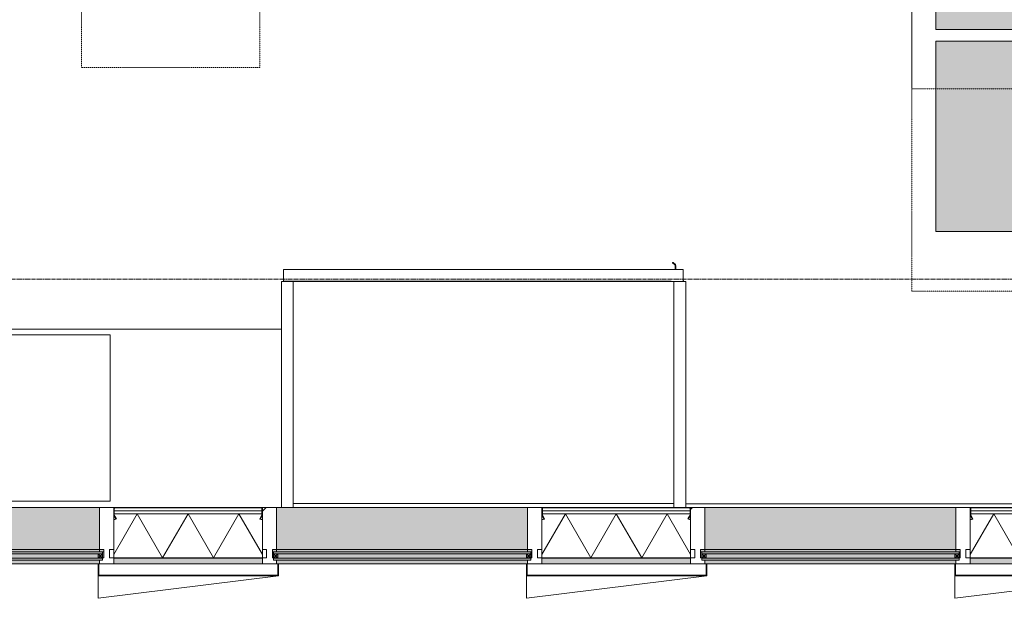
# Model space of a CAD drawing. Header units: millimetres. Extents: x -281 to 121694, y -16481 to 65128.
# Tile 24 of 256: x 19750 to 23888, y 8658 to 11091. Entities that reach past the tile are written whole.
import ezdxf

# ---------------------------------------------------------------- set-up
doc = ezdxf.new("R2010")
doc.units = ezdxf.units.MM
doc.linetypes.add('Grid Line', pattern=[12, 6, -2, 2, -2])
doc.linetypes.add('NLRS_Dash-0_6mm_Space-0_6mm_cpz', pattern=[1.2, 0.6, -0.6])
for name, color, linetype, lineweight in [('A--L$01A__Algemeen', 7, 'Continuous', 5), ('A--L$07A__Stramien', 1, 'Continuous', 5), ('A--L21__Buitenwanden', 3, 'Continuous', 5), ('A--L3__Afbouw', 2, 'Continuous', 5), ('A--L82__LosseGebruikersInvent', 1, 'Continuous', 5), ('A--L8__LosseInventaris', 1, 'Continuous', 5), ('Specialty Equipment', 1, 'Continuous', 5)]:
    doc.layers.add(name, color=color, linetype=linetype, lineweight=lineweight)

# ---------------------------------------------------------------- blocks, each defined once
blk = doc.blocks.new('NLRS_21_CWP_glass panel _T_D__gen_cpz - NLRS_21_10_CWP_vliesgevel isolatie 30min_gen_cpz-V206-L_80_ 16')
at = {"layer": 'A--L$01A__Algemeen'}
h = blk.add_hatch(dxfattribs=at)
h.set_pattern_fill('FP_219', color=256, style=0, pattern_type=2)
h.set_pattern_definition([(45, (-20457.5, -9040), (-449.013, 449.013), []), (45, (-20298.75, -9040), (0, 898.026), []), (45, (-20616.25, -9040), (0, 898.026), [])])
h.paths.add_polyline_path([(-303.1, -48.8), (-301.3, -47.8), (-310.1, -32.7), (-311.8, -33.7), (-310.1, -36.7)])
h.paths.add_polyline_path([(303.1, -48.8), (311.8, -33.7), (310.1, -32.7), (301.3, -47.8)])
h.paths.add_polyline_path([(-312.5, -31.2), (-310.5, -31.2), (-310.5, -5), (-312.5, -5)])
h.paths.add_polyline_path([(310.5, -31.2), (312.5, -31.2), (312.5, -5), (310.5, -5)])
h.paths.add_polyline_path([(94.7, -2), (307.5, -2), (307.5, 0), (-307.5, 0), (-307.5, -2), (-278.6, -2)])
for p, q in [((312.5, 0), (-312.5, 0)), ((307.5, 0), (-307.5, 0)), ((312.5, -212), (312.5, 0)), ((-312.5, 0), (-312.5, -212)), ((-312.5, -5), (-312.5, -31.2)), ((-312.5, -27), (312.5, -27)), ((-312.5, -212), (-312.5, -27)), ((-213.6, -27), (-312.5, -198.3)), ((312.5, -27), (-312.5, -27)), ((-312.5, -27), (-312.5, -212)), ((-312.5, -32.5), (-312.5, -51.3)), ((-303.1, -48.8), (-312.5, -32.5)), ((-311.8, -33.7), (-303.1, -48.8)), ((-310.5, -31.2), (-310.5, -5)), ((-310.5, -5), (-310.5, -14.5)), ((310.5, -14.5), (-310.5, -14.5)), ((-310.5, -14.5), (-310.5, -27)), ((-310.5, -14.5), (310.5, -14.5)), ((-310.5, -27), (310.5, -27)), ((-301.3, -47.8), (-310.1, -32.7)), ((-307.5, -2), (307.5, -2)), ((307.5, -2), (-307.5, -2)), ((-213.6, -27), (-106.8, -212)), ((0, -27), (-106.8, -212)), ((0, -27), (106.8, -212)), ((213.6, -27), (106.8, -212)), ((213.6, -27), (312.5, -198.3)), ((310.1, -32.7), (301.3, -47.8)), ((312.5, -32.5), (303.1, -48.8)), ((303.1, -48.8), (311.8, -33.7)), ((310.5, -5), (310.5, -31.2)), ((310.5, -14.5), (310.5, -5)), ((310.5, -27), (310.5, -14.5)), ((312.5, -31.2), (312.5, -5)), ((312.5, -27), (312.5, -212)), ((312.5, -212), (312.5, -27)), ((312.5, -51.3), (312.5, -32.5)), ((-303.1, -48.8), (-301.3, -47.8)), ((301.3, -47.8), (303.1, -48.8)), ((312.5, -212), (-312.5, -212)), ((-312.5, -212), (312.5, -212)), ((-312.5, -212), (312.5, -212))]:
    blk.add_line(p, q, dxfattribs=at)
for centre, radius, start, end in [((307.5, -5), 5, 360, 90), ((-307.5, -5), 5, 90, 180), ((-307.5, -31.2), 5, 180, 210), ((-307.5, -5), 3, 90, 180), ((-307.5, -5), 3, 90, 180), ((-307.5, -31.2), 3, 180, 210), ((307.5, -5), 3, 360, 90), ((307.5, -5), 3, 0, 90), ((307.5, -31.2), 3, 330, 360), ((307.5, -31.2), 5, 330, 0), ((-312.5, -32.5), 18.8, 270, 300), ((312.5, -32.5), 18.8, 240, 270)]:
    blk.add_arc(centre, radius, start, end, dxfattribs=at)
blk = doc.blocks.new('NLRS_21_CWP_glass panel _T_D__gen_cpz - NLRS_21_10_CWP_vliesgevel isolatie 30min_gen_cpz-V207-L_80_ 16')
at = {"layer": 'A--L$01A__Algemeen'}
h = blk.add_hatch(dxfattribs=at)
h.set_pattern_fill('FP_220', color=256, style=0, pattern_type=2)
h.set_pattern_definition([(45, (-22257.5, -9040), (-449.013, 449.013), []), (45, (-22098.75, -9040), (0, 898.026), []), (45, (-22416.25, -9040), (0, 898.026), [])])
h.paths.add_polyline_path([(303.1, -48.8), (311.8, -33.7), (310.1, -32.7), (301.3, -47.8)])
h.paths.add_polyline_path([(-303.1, -48.8), (-301.3, -47.8), (-310.1, -32.7), (-311.8, -33.7), (-310.1, -36.7)])
h.paths.add_polyline_path([(310.5, -31.2), (312.5, -31.2), (312.5, -5), (310.5, -5)])
h.paths.add_polyline_path([(-310.5, -31.2), (-310.5, -5), (-312.5, -5), (-312.5, -31.2)])
h.paths.add_polyline_path([(161.4, -2), (307.5, -2), (307.5, 0), (-307.5, 0), (-307.5, -2), (-211.9, -2)])
h = blk.add_hatch(dxfattribs=at)
h.set_pattern_fill('FP_221', color=256, style=0, pattern_type=2)
h.set_pattern_definition([(45, (-22257.5, -9040), (-42.4264, 42.4264), []), (135, (-22257.5, -9040), (-42.4264, -42.4264), [])])
h.paths.add_polyline_path([(312.5, -51.3), (311.8, -33.7), (303.1, -48.8), (311.8, -51.3)])
for p, q in [((312.5, 0), (-312.5, 0)), ((307.5, 0), (-307.5, 0)), ((312.5, -212), (312.5, 0)), ((-312.5, 0), (-312.5, -212)), ((-312.5, -5), (-312.5, -31.2)), ((-312.5, -27), (312.5, -27)), ((-312.5, -212), (-312.5, -27)), ((-213.6, -27), (-312.5, -198.3)), ((312.5, -27), (-312.5, -27)), ((-312.5, -27), (-312.5, -212)), ((-312.5, -32.5), (-312.5, -51.3)), ((-303.1, -48.8), (-312.5, -32.5)), ((-311.8, -33.7), (-303.1, -48.8)), ((-310.5, -31.2), (-310.5, -5)), ((-310.5, -5), (-310.5, -14.5)), ((310.5, -14.5), (-310.5, -14.5)), ((-310.5, -14.5), (-310.5, -27)), ((-310.5, -14.5), (310.5, -14.5)), ((-310.5, -27), (310.5, -27)), ((-301.3, -47.8), (-310.1, -32.7)), ((-307.5, -2), (307.5, -2)), ((307.5, -2), (-307.5, -2)), ((-213.6, -27), (-106.8, -212)), ((0, -27), (-106.8, -212)), ((0, -27), (106.8, -212)), ((213.6, -27), (106.8, -212)), ((213.6, -27), (312.5, -198.3)), ((310.1, -32.7), (301.3, -47.8)), ((312.5, -32.5), (303.1, -48.8)), ((303.1, -48.8), (311.8, -33.7)), ((310.5, -5), (310.5, -31.2)), ((310.5, -14.5), (310.5, -5)), ((310.5, -27), (310.5, -14.5)), ((312.5, -31.2), (312.5, -5)), ((312.5, -27), (312.5, -212)), ((312.5, -212), (312.5, -27)), ((312.5, -51.3), (312.5, -32.5)), ((-303.1, -48.8), (-301.3, -47.8)), ((301.3, -47.8), (303.1, -48.8)), ((312.5, -212), (-312.5, -212)), ((-312.5, -212), (312.5, -212)), ((-312.5, -212), (312.5, -212))]:
    blk.add_line(p, q, dxfattribs=at)
for centre, radius, start, end in [((307.5, -5), 5, 360, 90), ((-307.5, -5), 5, 90, 180), ((-307.5, -31.2), 5, 180, 210), ((-307.5, -5), 3, 90, 180), ((-307.5, -5), 3, 90, 180), ((-307.5, -31.2), 3, 180, 210), ((307.5, -5), 3, 360, 90), ((307.5, -5), 3, 0, 90), ((307.5, -31.2), 3, 330, 360), ((307.5, -31.2), 5, 330, 0), ((-312.5, -32.5), 18.8, 270, 300), ((312.5, -32.5), 18.8, 240, 270)]:
    blk.add_arc(centre, radius, start, end, dxfattribs=at)
blk = doc.blocks.new('NLRS_21_CWP_glass panel _T_D__gen_cpz - NLRS_21_10_CWP_vliesgevel isolatie 30min_gen_cpz-V208-L_80_ 16')
at = {"layer": 'A--L$01A__Algemeen'}
h = blk.add_hatch(dxfattribs=at)
h.set_pattern_fill('FP_222', color=256, style=0, pattern_type=2)
h.set_pattern_definition([(45, (-24057.5, -9040), (-449.013, 449.013), []), (45, (-23898.75, -9040), (0, 898.026), []), (45, (-24216.25, -9040), (0, 898.026), [])])
h.paths.add_polyline_path([(303.1, -48.8), (311.8, -33.7), (310.1, -32.7), (301.3, -47.8)])
h.paths.add_polyline_path([(-303.1, -48.8), (-301.3, -47.8), (-310.1, -32.7), (-311.8, -33.7), (-310.1, -36.7)])
h.paths.add_polyline_path([(-310.5, -31.2), (-310.5, -5), (-312.5, -5), (-312.5, -31.2)])
h.paths.add_polyline_path([(310.5, -31.2), (312.5, -31.2), (312.5, -5), (310.5, -5)])
h.paths.add_polyline_path([(228.1, -2), (307.5, -2), (307.5, 0), (-307.5, 0), (-307.5, -2), (-145.2, -2)])
for p, q in [((312.5, 0), (-312.5, 0)), ((307.5, 0), (-307.5, 0)), ((312.5, -212), (312.5, 0)), ((-312.5, 0), (-312.5, -212)), ((-312.5, -5), (-312.5, -31.2)), ((-312.5, -27), (312.5, -27)), ((-312.5, -212), (-312.5, -27)), ((-213.6, -27), (-312.5, -198.3)), ((312.5, -27), (-312.5, -27)), ((-312.5, -27), (-312.5, -212)), ((-312.5, -32.5), (-312.5, -51.3)), ((-303.1, -48.8), (-312.5, -32.5)), ((-311.8, -33.7), (-303.1, -48.8)), ((-310.5, -31.2), (-310.5, -5)), ((-310.5, -5), (-310.5, -14.5)), ((310.5, -14.5), (-310.5, -14.5)), ((-310.5, -14.5), (-310.5, -27)), ((-310.5, -14.5), (310.5, -14.5)), ((-310.5, -27), (310.5, -27)), ((-301.3, -47.8), (-310.1, -32.7)), ((-307.5, -2), (307.5, -2)), ((307.5, -2), (-307.5, -2)), ((-213.6, -27), (-106.8, -212)), ((0, -27), (-106.8, -212)), ((0, -27), (106.8, -212)), ((213.6, -27), (106.8, -212)), ((213.6, -27), (312.5, -198.3)), ((310.1, -32.7), (301.3, -47.8)), ((312.5, -32.5), (303.1, -48.8)), ((303.1, -48.8), (311.8, -33.7)), ((310.5, -5), (310.5, -31.2)), ((310.5, -14.5), (310.5, -5)), ((310.5, -27), (310.5, -14.5)), ((312.5, -31.2), (312.5, -5)), ((312.5, -27), (312.5, -212)), ((312.5, -212), (312.5, -27)), ((312.5, -51.3), (312.5, -32.5)), ((-303.1, -48.8), (-301.3, -47.8)), ((301.3, -47.8), (303.1, -48.8)), ((312.5, -212), (-312.5, -212)), ((-312.5, -212), (312.5, -212)), ((-312.5, -212), (312.5, -212))]:
    blk.add_line(p, q, dxfattribs=at)
for centre, radius, start, end in [((307.5, -5), 5, 360, 90), ((-307.5, -5), 5, 90, 180), ((-307.5, -31.2), 5, 180, 210), ((-307.5, -5), 3, 90, 180), ((-307.5, -5), 3, 90, 180), ((-307.5, -31.2), 3, 180, 210), ((307.5, -5), 3, 360, 90), ((307.5, -5), 3, 0, 90), ((307.5, -31.2), 3, 330, 360), ((307.5, -31.2), 5, 330, 0), ((-312.5, -32.5), 18.8, 270, 300), ((312.5, -32.5), 18.8, 240, 270)]:
    blk.add_arc(centre, radius, start, end, dxfattribs=at)
blk = doc.blocks.new('Rectangular Mullion - 1332_210 x 60_30min zwart-V210-L_80_ 16')
at = {"layer": 'A--L3__Afbouw'}
for points in [[(24370, 8803), (24370, 8827.2), (23745, 8827.2), (23745, 8803), (23912.3, 8803)], [(24370, 8827.2), (24370, 8828), (23912.3, 8827.2)]]:
    blk.add_hatch(color=256, dxfattribs=at).paths.add_polyline_path(points)
for p, q in [((23745, 8827.2), (23745, 8828)), ((23745, 8827.2), (24370, 8827.2)), ((24370, 8828), (24370, 8827.2)), ((23745, 8803), (24370, 8803))]:
    blk.add_line(p, q, dxfattribs=at)
blk = doc.blocks.new('Rectangular Mullion - 1332_210 x 60_30min zwart-47491177-L_80_ 16')
at = {"layer": 'A--L3__Afbouw'}
blk.add_hatch(color=256, dxfattribs=at).paths.add_polyline_path([(26170, 8803), (26170, 8827.2), (25545, 8827.2), (25545, 8803), (26152.3, 8803)])
for p, q in [((25545, 8827.2), (25545, 8828)), ((25545, 8827.2), (26170, 8827.2)), ((26170, 8828), (26170, 8827.2)), ((25545, 8803), (26170, 8803))]:
    blk.add_line(p, q, dxfattribs=at)
blk = doc.blocks.new('Rectangular Mullion - 1332_210 x 60_30min zwart-V211-L_80_ 16')
at = {"layer": 'A--L3__Afbouw'}
for points in [[(20770, 8803), (20770, 8827.2), (20145, 8827.2), (20145, 8803), (20178.9, 8803)], [(20770, 8827.2), (20770, 8828), (20178.9, 8827.2)]]:
    blk.add_hatch(color=256, dxfattribs=at).paths.add_polyline_path(points)
for p, q in [((20145, 8827.2), (20145, 8828)), ((20145, 8827.2), (20770, 8827.2)), ((20770, 8828), (20770, 8827.2)), ((20145, 8803), (20770, 8803))]:
    blk.add_line(p, q, dxfattribs=at)
blk = doc.blocks.new('Rectangular Mullion - 1332_210 x 60_30min zwart-V215-L_80_ 16')
at = {"layer": 'A--L3__Afbouw'}
for p, q in [((-30, 221), (-30, 237)), ((-30, 237), (30, 237)), ((-29.2, 212.8), (-30, 212.8)), ((-29.2, 212), (-29.2, 212.8)), ((-12, 212), (-29.2, 212)), ((-12, 177), (-12, 212)), ((29.2, 212), (12, 212)), ((12, 212), (12, 177)), ((30, 212.8), (29.2, 212.8)), ((29.2, 212.8), (29.2, 212)), ((30, 237), (30, 212.8)), ((-30, 0), (-30, 176.2)), ((-30, 176.2), (-29.2, 176.2)), ((-29.2, 176.2), (-29.2, 177)), ((-29.2, 177), (-12, 177)), ((12, 177), (29.2, 177)), ((29.2, 177), (29.2, 176.2)), ((29.2, 176.2), (30, 176.2)), ((30, 0), (-30, 0))]:
    blk.add_line(p, q, dxfattribs=at)
blk = doc.blocks.new('Rectangular Mullion - 1332_210 x 60_30min zwart-V216-L_80_ 16')
at = {"layer": 'A--L3__Afbouw'}
for p, q in [((-30, 221), (-30, 237)), ((-30, 237), (30, 237)), ((-29.2, 212.8), (-30, 212.8)), ((-29.2, 212), (-29.2, 212.8)), ((-12, 212), (-29.2, 212)), ((-12, 177), (-12, 212)), ((29.2, 212), (12, 212)), ((12, 212), (12, 177)), ((30, 212.8), (29.2, 212.8)), ((29.2, 212.8), (29.2, 212)), ((30, 237), (30, 212.8)), ((-30, 0), (-30, 176.2)), ((-30, 176.2), (-29.2, 176.2)), ((-29.2, 176.2), (-29.2, 177)), ((-29.2, 177), (-12, 177)), ((12, 177), (29.2, 177)), ((29.2, 177), (29.2, 176.2)), ((29.2, 176.2), (30, 176.2)), ((30, 0), (-30, 0))]:
    blk.add_line(p, q, dxfattribs=at)
blk = doc.blocks.new('Rectangular Mullion - 1332_210 x 60_30min zwart-V217-L_80_ 16')
at = {"layer": 'A--L3__Afbouw'}
for p, q in [((-30, 221), (-30, 237)), ((-30, 237), (30, 237)), ((-29.2, 212.8), (-30, 212.8)), ((-29.2, 212), (-29.2, 212.8)), ((-12, 212), (-29.2, 212)), ((-12, 177), (-12, 212)), ((29.2, 212), (12, 212)), ((12, 212), (12, 177)), ((30, 212.8), (29.2, 212.8)), ((29.2, 212.8), (29.2, 212)), ((30, 237), (30, 212.8)), ((-30, 0), (-30, 176.2)), ((-30, 176.2), (-29.2, 176.2)), ((-29.2, 176.2), (-29.2, 177)), ((-29.2, 177), (-12, 177)), ((12, 177), (29.2, 177)), ((29.2, 177), (29.2, 176.2)), ((29.2, 176.2), (30, 176.2)), ((30, 0), (-30, 0))]:
    blk.add_line(p, q, dxfattribs=at)
blk = doc.blocks.new('Rectangular Mullion - 1332_210 x 60_30min zwart-V223-L_80_ 16')
at = {"layer": 'A--L3__Afbouw'}
for points in [[(25405.6, 8863.8), (25485, 8863.8), (25485, 9040), (24430, 9040), (24430, 8863.8), (25032.3, 8863.8)], [(24659, 8853), (25485, 8853), (25485, 8863), (24430, 8863), (24430, 8853)], [(25485, 8803), (25485, 8819), (24430, 8819), (24430, 8803), (25483.1, 8803)]]:
    blk.add_hatch(color=256, dxfattribs=at).paths.add_polyline_path(points)
for p, q in [((25485, 9040), (24430, 9040)), ((24430, 8863), (24430, 8863.8)), ((24430, 8863.8), (25485, 8863.8)), ((24430, 8853), (24430, 8863)), ((24430, 8863), (25485, 8863)), ((25485, 8863.8), (25485, 8863)), ((25485, 8863), (25485, 8853)), ((24430, 8803), (24434.6, 8803)), ((24437.6, 8803), (25480.1, 8803)), ((25483.1, 8803), (25485, 8803))]:
    blk.add_line(p, q, dxfattribs=at)
blk = doc.blocks.new('Rectangular Mullion - 1332_210 x 60_30min zwart-V224-L_80_ 16')
at = {"layer": 'A--L3__Afbouw'}
for points in [[(21672.3, 8863.8), (21885, 8863.8), (21885, 9040), (20830, 9040), (20830, 8863.8), (21298.9, 8863.8)], [(20925.6, 8853), (21885, 8853), (21885, 8863), (20830, 8863), (20830, 8853)], [(21885, 8803), (21885, 8819), (20830, 8819), (20830, 8803), (21883.1, 8803)]]:
    blk.add_hatch(color=256, dxfattribs=at).paths.add_polyline_path(points)
for p, q in [((20830, 8863), (20830, 8863.8)), ((20830, 8863.8), (21885, 8863.8)), ((20830, 8853), (20830, 8863)), ((20830, 8863), (21885, 8863)), ((21885, 8863.8), (21885, 8863)), ((21885, 8863), (21885, 8853)), ((20830, 8803), (20834.6, 8803)), ((20837.6, 8803), (21880.1, 8803)), ((21883.1, 8803), (21885, 8803))]:
    blk.add_line(p, q, dxfattribs=at)
blk = doc.blocks.new('Rectangular Mullion - 1332_210 x 60_30min zwart-V242-L_80_ 16')
at = {"layer": 'A--L3__Afbouw'}
h = blk.add_hatch(dxfattribs=at)
h.set_pattern_fill('FP_231', color=256, style=0, pattern_type=2)
h.set_pattern_definition([(315, (-22600, 9040), (449.013, 449.013), []), (315, (-22441.25, 9040), (898.026, 0), []), (315, (-22758.75, 9040), (898.026, 0), [])])
h.paths.add_polyline_path([(17, 237), (30, 237), (29.5, 221), (17, 221), (17, 213), (12, 212), (12, 177), (30, 176.2), (30, 0), (-30, 0), (-29.2, 177), (-12, 177), (-12, 212), (-30, 212.8), (-30, 237)])
for p, q in [((-30, 212.8), (-30, 237)), ((-30, 237), (30, 237)), ((-29.2, 212.8), (-30, 212.8)), ((-29.2, 212), (-29.2, 212.8)), ((-12, 212), (-29.2, 212)), ((-12, 177), (-12, 212)), ((29.2, 212), (12, 212)), ((12, 212), (12, 177)), ((30, 212.8), (29.2, 212.8)), ((29.2, 212.8), (29.2, 212)), ((30, 237), (30, 221)), ((-30, 176.2), (-29.2, 176.2)), ((-29.2, 176.2), (-29.2, 177)), ((-29.2, 177), (-12, 177)), ((12, 177), (29.2, 177)), ((29.2, 177), (29.2, 176.2)), ((29.2, 176.2), (30, 176.2)), ((30, 176.2), (30, 0)), ((30, 0), (-30, 0))]:
    blk.add_line(p, q, dxfattribs=at)
blk = doc.blocks.new('Rectangular Mullion - 1332_210 x 60_30min zwart-V243-L_80_ 16')
at = {"layer": 'A--L3__Afbouw'}
h = blk.add_hatch(dxfattribs=at)
h.set_pattern_fill('FP_232', color=256, style=0, pattern_type=2)
h.set_pattern_definition([(315, (-20800, 9040), (449.013, 449.013), []), (315, (-20641.25, 9040), (898.026, 0), []), (315, (-20958.75, 9040), (898.026, 0), [])])
h.paths.add_polyline_path([(17, 237), (30, 237), (29.5, 221), (17, 221), (17, 213), (12, 212), (12, 177), (30, 176.2), (30, 0), (-30, 0), (-29.2, 177), (-12, 177), (-12, 212), (-30, 212.8), (-30, 237)])
for p, q in [((-30, 212.8), (-30, 237)), ((-30, 237), (30, 237)), ((-29.2, 212.8), (-30, 212.8)), ((-29.2, 212), (-29.2, 212.8)), ((-12, 212), (-29.2, 212)), ((-12, 177), (-12, 212)), ((29.2, 212), (12, 212)), ((12, 212), (12, 177)), ((30, 212.8), (29.2, 212.8)), ((29.2, 212.8), (29.2, 212)), ((30, 237), (30, 221)), ((-30, 176.2), (-29.2, 176.2)), ((-29.2, 176.2), (-29.2, 177)), ((-29.2, 177), (-12, 177)), ((12, 177), (29.2, 177)), ((29.2, 177), (29.2, 176.2)), ((29.2, 176.2), (30, 176.2)), ((30, 176.2), (30, 0)), ((30, 0), (-30, 0))]:
    blk.add_line(p, q, dxfattribs=at)
blk = doc.blocks.new('NLRS_82_SE_LB_laboratorium apparaat space reservation_gen_cpz - lab apparaat_tafelniveau-57700667-L_80_ 16')
at = {"layer": 'A--L8__LosseInventaris'}
for p, q in [((350, 250), (-350, 250)), ((-350, 250), (-350, -250)), ((350, -250), (350, 250)), ((-350, -250), (350, -250))]:
    blk.add_line(p, q, dxfattribs=at)
at = {"layer": 'A--L8__LosseInventaris', "linetype": 'NLRS_Dash-0_6mm_Space-0_6mm_cpz'}
for p, q in [((-350, 250), (350, 250)), ((-350, 250), (-350, -250)), ((350, 250), (350, -250)), ((-350, -250), (350, -250))]:
    blk.add_line(p, q, dxfattribs=at)
blk = doc.blocks.new('NLRS_82_SE_LB_laboratorium apparaat space reservation_gen_cpz - lab apparaat_tafelniveau-59458782-L_80_ 16')
at = {"layer": 'A--L8__LosseInventaris', "linetype": 'NLRS_Dash-0_6mm_Space-0_6mm_cpz'}
for p, q in [((-375, 750), (375, 750)), ((-375, 750), (-375, -750)), ((375, 750), (375, -750)), ((-375, -750), (375, -750))]:
    blk.add_line(p, q, dxfattribs=at)
at = {"layer": 'Specialty Equipment'}
for p, q in [((330, 400), (-330, 400)), ((-330, 400), (-330, -400)), ((330, -400), (330, 400)), ((-330, -400), (330, -400))]:
    blk.add_line(p, q, dxfattribs=at)
blk = doc.blocks.new('NLRS_82_SE_LB_laboratorium apparaat space reservation_gen_cpz - lab apparaat_vloerniveau-57700799-L_80_ 16')
at = {"layer": 'A--L8__LosseInventaris'}
blk.add_hatch(color=7, dxfattribs=at).paths.add_polyline_path([(-400, -400), (400, -400), (400, 400), (-400, 400), (-400, -285.6)])
at = {"layer": 'A--L8__LosseInventaris', "color": 4, "linetype": 'NLRS_Dash-0_6mm_Space-0_6mm_cpz'}
for p, q in [((-650, 500), (450, 500)), ((-650, 500), (-650, -500)), ((650, -400), (650, -460)), ((-650, -500), (-35, -500))]:
    blk.add_line(p, q, dxfattribs=at)
at = {"layer": 'A--L8__LosseInventaris', "color": 4}
for p, q in [((400, 400), (-400, 400)), ((-400, 400), (-400, -400)), ((400, -400), (400, 400)), ((-400, -400), (400, -400))]:
    blk.add_line(p, q, dxfattribs=at)
blk = doc.blocks.new('NLRS_82_SE_LB_laboratorium apparaat space reservation_gen_cpz - lab apparaat_vloerniveau-57700800-L_80_ 16')
at = {"layer": 'A--L8__LosseInventaris'}
blk.add_hatch(color=7, dxfattribs=at).paths.add_polyline_path([(-400, -285.6), (-400, -400), (400, -400), (400, 400), (-400, 400), (-400, 87.7)])
at = {"layer": 'A--L8__LosseInventaris', "color": 4, "linetype": 'NLRS_Dash-0_6mm_Space-0_6mm_cpz'}
for p, q in [((-650, 500), (650, 500)), ((-650, 500), (-650, -246.9)), ((650, 500), (650, -500)), ((-650, -260.2), (-650, -500)), ((-650, -500), (-489.5, -500)), ((-474.3, -500), (-305, -500)), ((195, -500), (650, -500))]:
    blk.add_line(p, q, dxfattribs=at)
at = {"layer": 'A--L8__LosseInventaris', "color": 4}
for p, q in [((400, 400), (-400, 400)), ((-400, 400), (-400, -400)), ((400, -400), (400, 400)), ((-400, -400), (400, -400))]:
    blk.add_line(p, q, dxfattribs=at)
blk = doc.blocks.new('NLRS_82_SE_UN_koelkast_vriezer_incubator_gen_kad - vrieskist dxbxh 1700x1000x1100-55101322-L_80_ 16')
at = {"layer": 'A--L8__LosseInventaris'}
for p, q in [((-805.3, 79), (-805.3, -871)), ((-755.3, 63), (-755.3, 79)), ((-755.3, -871), (-755.3, 79)), ((844.7, 63), (-755.3, 63)), ((-755.3, 63), (844.7, 63)), ((-755.3, -871), (-755.3, 63)), ((-140.3, 79), (844.7, 79)), ((844.7, 79), (844.7, 63)), ((894.7, 79), (844.7, 79)), ((844.7, 79), (844.7, -871)), ((844.7, -871), (844.7, 63)), ((894.7, -871), (894.7, 79)), ((-805.3, -871), (-755.3, -871)), ((-793.8, -871), (-743.8, -871)), ((-793.8, -920), (-793.8, -871)), ((844.7, -871), (-755.3, -871)), ((-743.8, -872), (-743.8, -871)), ((886.2, -872), (-743.8, -872)), ((844.7, -871), (894.7, -871)), ((886.2, -920), (886.2, -872)), ((-792.8, -921), (885.2, -921)), ((-762.8, -921), (-762.8, -938.7)), ((-761, -942.5), (-751.3, -950.6)), ((-760.3, -937.5), (-760.3, -921)), ((-749.5, -948.9), (-758.5, -941.3))]:
    blk.add_line(p, q, dxfattribs=at)
for centre, radius, start, end in [((-780.3, -871), 15, 180, 204.8987), ((-780.3, -871), 15, 180, 204.8987), ((-757.8, -938.7), 5, 180, 230), ((-757.8, -938.7), 5, 180, 230), ((-755.3, -937.5), 5, 180, 230), ((-755.3, -937.5), 5, 180, 230), ((-750.3, -949.8), 1.26, 220, 50), ((-750.3, -949.8), 1.26, 220, 50)]:
    blk.add_arc(centre, radius, start, end, dxfattribs=at)
for points, knots in [([(-792.8, -921), (-792.9, -921), (-793, -921), (-793.2, -920.9), (-793.3, -920.9), (-793.4, -920.8), (-793.5, -920.7), (-793.7, -920.5), (-793.8, -920.3), (-793.8, -920.1), (-793.8, -920)], [0, 0, 0, 0, 0.166667, 0.25, 0.333333, 0.416667, 0.5, 0.666667, 0.833333, 1, 1, 1, 1]), ([(886.2, -920), (886.2, -920.1), (886.2, -920.3), (886.1, -920.5), (885.9, -920.7), (885.8, -920.8), (885.7, -920.9), (885.6, -920.9), (885.4, -921), (885.3, -921), (885.2, -921)], [-1, -1, -1, -1, -0.833333, -0.666667, -0.5, -0.416667, -0.333333, -0.25, -0.166667, 0, 0, 0, 0])]:
    blk.add_open_spline(points, degree=3, knots=knots, dxfattribs=at)
blk = doc.blocks.new('CSWK_double-triple glass panel - CSWK_double-triple glass panel-73654250-L_80_ 16')
at = {"layer": 'A--L$01A__Algemeen'}
for points in [[(540.5, -195), (540.5, -187), (-540.5, -187), (-540.5, -195), (354.6, -195)], [(540.5, -221), (540.5, -213), (-540.5, -213), (-540.5, -221), (354.6, -221)]]:
    blk.add_hatch(color=256, dxfattribs=at).paths.add_polyline_path(points)
at = {"layer": 'A--L82__LosseGebruikersInvent'}
blk.add_hatch(color=256, dxfattribs=at).paths.add_polyline_path([(-527.5, -213), (545.5, -212), (545.5, -187), (540.5, -187), (540.5, -195), (-540.5, -195), (-540.5, -187), (-545.5, -187), (-545.5, -212), (-527.5, -212.8)])
at = {"layer": 'A--L$01A__Algemeen'}
for p, q in [((-540.5, -187), (540.5, -187)), ((-540.5, -195), (-540.5, -187)), ((540.5, -195), (-540.5, -195)), ((-540.5, -195), (-540.5, -213)), ((-522.5, -195), (-540.5, -195)), ((-540.5, -213), (-522.5, -195)), ((-522.5, -213), (-540.5, -195)), ((-522.5, -213), (-522.5, -195)), ((522.5, -195), (522.5, -213)), ((540.5, -195), (522.5, -195)), ((522.5, -213), (540.5, -195)), ((540.5, -213), (522.5, -195)), ((540.5, -187), (540.5, -195)), ((540.5, -213), (540.5, -195)), ((-540.5, -213), (540.5, -213)), ((-540.5, -221), (-540.5, -213)), ((-540.5, -213), (-522.5, -213)), ((540.5, -221), (-540.5, -221)), ((522.5, -213), (540.5, -213)), ((540.5, -213), (540.5, -221))]:
    blk.add_line(p, q, dxfattribs=at)
at = {"layer": 'A--L82__LosseGebruikersInvent'}
for p, q in [((-545.5, -187), (-540.5, -187)), ((540.5, -187), (545.5, -187))]:
    blk.add_line(p, q, dxfattribs=at)
blk = doc.blocks.new('CSWK_double-triple glass panel - CSWK_double-triple glass panel-55934296-L_80_ 16')
at = {"layer": 'A--L82__LosseGebruikersInvent'}
h = blk.add_hatch(color=256, dxfattribs=at)
h.paths.add_polyline_path([(-527.5, -187), (-528.3, -177), (-545.5, -177), (-545.5, -187), (-540.5, -187)])
h.paths.add_polyline_path([(527.5, -187), (545.5, -187), (545.5, -177), (527.5, -177), (527.5, -183.1)])
blk = doc.blocks.new('NLRS_82_FU_UN_lab en spoel tafels_gen_kad - labtafel dxbxh 750x1800x950-V451-L_80_ 16')
at = {"layer": 'A--L$01A__Algemeen'}
for p, q in [((900, 487.3), (-900, 487.3)), ((-900, 487.3), (-900, -262.7)), ((-900, -262.7), (135, -262.7)), ((880, -262.7), (900, -262.7))]:
    blk.add_line(p, q, dxfattribs=at)
blk = doc.blocks.new('zetwerk - NLRS_41_12_05_GM_zetwerk gevel_gen_cpz-73492988-L_80_ 16')
at = {"layer": 'A--L$01A__Algemeen'}
for p, q in [((-374.45, 0), (-377.45, 0)), ((-377.45, 0), (-377.45, -50)), ((-374.45, -47), (-374.45, 0)), ((380.05, 0), (377.05, 0)), ((377.05, 0), (377.05, -47)), ((380.05, -50), (380.05, 0)), ((-377.45, -145), (380.05, -50)), ((380.05, -50), (-377.45, -50)), ((-377.45, -50), (-377.45, -145)), ((-377.45, -50), (380.05, -50)), ((377.05, -47), (-374.45, -47))]:
    blk.add_line(p, q, dxfattribs=at)

msp = doc.modelspace()

# ---------------------------------------------------------------- linework, layer by layer
at = {"layer": 'A--L$07A__Stramien', "linetype": 'Grid Line'}
msp.add_line((100373, 10000), (-281.1, 10000), dxfattribs=at)
at = {"layer": 'A--L21__Buitenwanden'}
for p, q in [((22550, 9055), (29624.5, 9055)), ((23685, 9040), (22630, 9040))]:
    msp.add_line(p, q, dxfattribs=at)

# ---------------------------------------------------------------- block references
at = {"layer": 'A--L$01A__Algemeen'}
for name, p in [('CSWK_double-triple glass panel - CSWK_double-triple glass panel-73654250-L_80_ 16', (19557.5, 9040)), ('CSWK_double-triple glass panel - CSWK_double-triple glass panel-73654250-L_80_ 16', (21357.5, 9040)), ('CSWK_double-triple glass panel - CSWK_double-triple glass panel-73654250-L_80_ 16', (23157.5, 9040)), ('zetwerk - NLRS_41_12_05_GM_zetwerk gevel_gen_cpz-73492988-L_80_ 16', (20457.5, 8803)), ('zetwerk - NLRS_41_12_05_GM_zetwerk gevel_gen_cpz-73492988-L_80_ 16', (22257.5, 8803)), ('zetwerk - NLRS_41_12_05_GM_zetwerk gevel_gen_cpz-73492988-L_80_ 16', (24057.5, 8803))]:
    msp.add_blockref(name, p, dxfattribs=at)
at = {"layer": 'A--L3__Afbouw'}
for name, p in [('Rectangular Mullion - 1332_210 x 60_30min zwart-V224-L_80_ 16', (-1800, 0)), ('Rectangular Mullion - 1332_210 x 60_30min zwart-V224-L_80_ 16', (0, 0)), ('Rectangular Mullion - 1332_210 x 60_30min zwart-V223-L_80_ 16', (-1800, 0)), ('Rectangular Mullion - 1332_210 x 60_30min zwart-V211-L_80_ 16', (0, 0)), ('Rectangular Mullion - 1332_210 x 60_30min zwart-47491177-L_80_ 16', (-3600, 0)), ('Rectangular Mullion - 1332_210 x 60_30min zwart-V210-L_80_ 16', (0, 0))]:
    msp.add_blockref(name, p, dxfattribs=at)
at = {"layer": 'A--L3__Afbouw', "extrusion": (0, 0, -1), "rotation": 180}
for name, p in [('Rectangular Mullion - 1332_210 x 60_30min zwart-V217-L_80_ 16', (-20115, 9040)), ('Rectangular Mullion - 1332_210 x 60_30min zwart-V243-L_80_ 16', (-20800, 9040)), ('Rectangular Mullion - 1332_210 x 60_30min zwart-V216-L_80_ 16', (-21915, 9040)), ('Rectangular Mullion - 1332_210 x 60_30min zwart-V242-L_80_ 16', (-22600, 9040)), ('Rectangular Mullion - 1332_210 x 60_30min zwart-V215-L_80_ 16', (-23715, 9040))]:
    msp.add_blockref(name, p, dxfattribs=at)
at = {"layer": 'A--L82__LosseGebruikersInvent'}
for name, p in [('NLRS_82_FU_UN_lab en spoel tafels_gen_kad - labtafel dxbxh 750x1800x950-V451-L_80_ 16', (19950, 9302.7)), ('NLRS_21_CWP_glass panel _T_D__gen_cpz - NLRS_21_10_CWP_vliesgevel isolatie 30min_gen_cpz-V206-L_80_ 16', (20457.5, 9040)), ('NLRS_21_CWP_glass panel _T_D__gen_cpz - NLRS_21_10_CWP_vliesgevel isolatie 30min_gen_cpz-V207-L_80_ 16', (22257.5, 9040)), ('NLRS_21_CWP_glass panel _T_D__gen_cpz - NLRS_21_10_CWP_vliesgevel isolatie 30min_gen_cpz-V208-L_80_ 16', (24057.5, 9040)), ('CSWK_double-triple glass panel - CSWK_double-triple glass panel-55934296-L_80_ 16', (19557.5, 9040)), ('CSWK_double-triple glass panel - CSWK_double-triple glass panel-55934296-L_80_ 16', (21357.5, 9040)), ('CSWK_double-triple glass panel - CSWK_double-triple glass panel-55934296-L_80_ 16', (23157.5, 9040))]:
    msp.add_blockref(name, p, dxfattribs=at)
at = {"layer": 'A--L8__LosseInventaris', "linetype": 'NLRS_Dash-0_6mm_Space-0_6mm_cpz'}
for name, p, rotation in [('NLRS_82_SE_LB_laboratorium apparaat space reservation_gen_cpz - lab apparaat_tafelniveau-59458782-L_80_ 16', (20385, 11640), 180), ('NLRS_82_SE_LB_laboratorium apparaat space reservation_gen_cpz - lab apparaat_tafelniveau-57700667-L_80_ 16', (19880.4, 9416), 89.9999999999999)]:
    msp.add_blockref(name, p, dxfattribs=dict(at, rotation=rotation))
at = {"layer": 'A--L8__LosseInventaris', "color": 4, "linetype": 'NLRS_Dash-0_6mm_Space-0_6mm_cpz', "rotation": 89.99999999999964}
for name, p in [('NLRS_82_SE_LB_laboratorium apparaat space reservation_gen_cpz - lab apparaat_vloerniveau-57700799-L_80_ 16', (24000, 11450)), ('NLRS_82_SE_LB_laboratorium apparaat space reservation_gen_cpz - lab apparaat_vloerniveau-57700800-L_80_ 16', (24000, 10600))]:
    msp.add_blockref(name, p, dxfattribs=at)
at = {"layer": 'A--L8__LosseInventaris', "rotation": 180}
msp.add_blockref('NLRS_82_SE_UN_koelkast_vriezer_incubator_gen_kad - vrieskist dxbxh 1700x1000x1100-55101322-L_80_ 16', (21744.7, 9119), dxfattribs=at)

doc.saveas('drawing.dxf')
